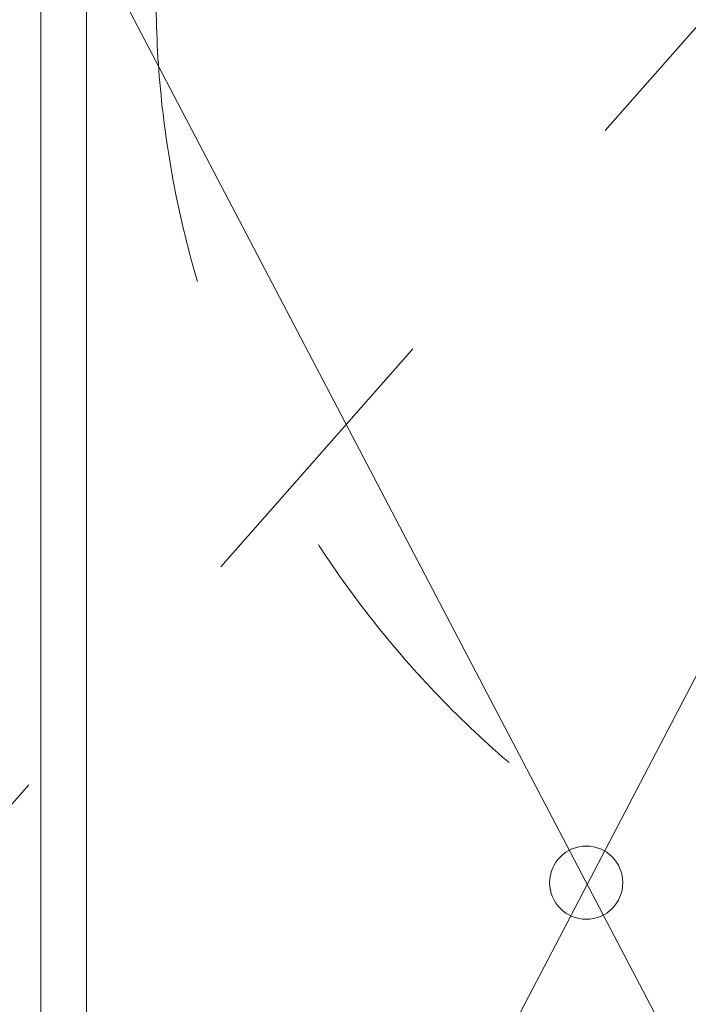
# Model space of a CAD drawing. Header units: millimetres. Extents: x -2180 to 91692, y -6418 to 21859.
# Tile 17 of 256: x 1945 to 2675, y 9026 to 10102. Entities that reach past the tile are written whole.
import ezdxf

# ---------------------------------------------------------------- set-up
doc = ezdxf.new("R2010")
doc.units = ezdxf.units.MM
doc.linetypes.add('Dash', pattern=[635, 317.5, -317.5])
doc.linetypes.add('IMPORT-Dash', pattern=[635, 317.5, -317.5])
doc.layers.add('_ hall', color=9, linetype='Continuous', lineweight=9, true_color=0x808080)
doc.layers.add('Trapp_punktiir', color=9, linetype='IMPORT-Dash', lineweight=9, true_color=0x808080)
for name, color, linetype, lineweight in [('_Beyond_', 7, 'Continuous', 9), ('Doors', 7, 'Continuous', 9), ('Hidden Lines', 7, 'Dash', 18)]:
    doc.layers.add(name, color=color, linetype=linetype, lineweight=lineweight)

# ---------------------------------------------------------------- blocks, each defined once
blk = doc.blocks.new('Schueco_FWS_ADS-70-HD_out_Family-02 - VU-02 FWS SI insert unit 2-2215692-1 Korruse  plaan')
at = {"layer": 'Hidden Lines'}
blk.add_arc((-845, -19), 1105, 270, 0, dxfattribs=at)

msp = doc.modelspace()

# ---------------------------------------------------------------- linework, layer by layer
at = {"layer": '_ hall'}
for p, q in [((3113.8, 8109.3), (2013.8, 10209.3)), ((3113.8, 10209.3), (2017.8, 8109.3)), ((2017.8, 10209.3), (2017.8, 8109.3))]:
    msp.add_line(p, q, dxfattribs=at)
msp.add_circle((2563.8, 9159.3), 40, dxfattribs=at)
at = {"layer": '_Beyond_'}
msp.add_line((1967.8, 10260.4), (1967.8, 8060.4), dxfattribs=at)
at = {"layer": 'Trapp_punktiir'}
msp.add_line((3213.8, 10696), (662.2, 7798.3), dxfattribs=at)

# ---------------------------------------------------------------- block references
at = {"layer": 'Doors', "rotation": 269.9999999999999}
msp.add_blockref('Schueco_FWS_ADS-70-HD_out_Family-02 - VU-02 FWS SI insert unit 2-2215692-1 Korruse  plaan', (3217.8, 9284.3), dxfattribs=at)

doc.saveas('drawing.dxf')
